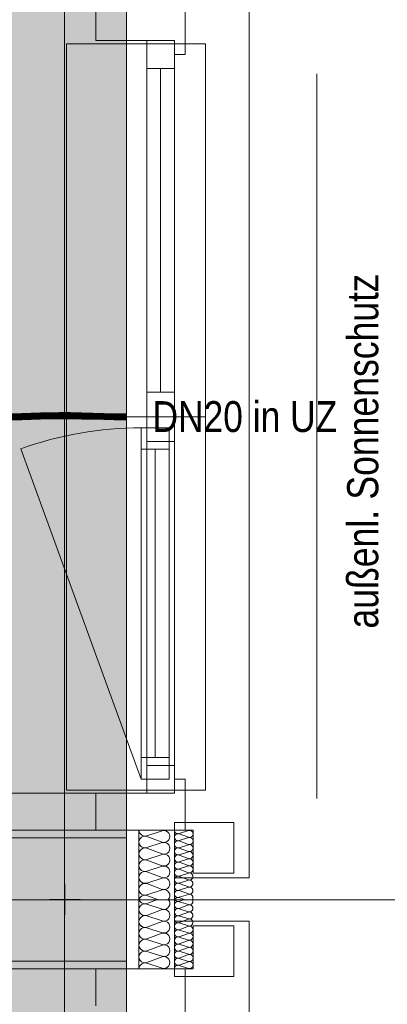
# Model space of a CAD drawing. Extents: x -620 to 3480, y 62 to 1102.
# Tile 103 of 256: x 5 to 29, y 819 to 883. Entities that reach past the tile are written whole.
import ezdxf
from ezdxf.lldxf.tags import DXFTag

# ---------------------------------------------------------------- set-up
doc = ezdxf.new("R2010")
doc.units = 0
doc.layers.get('0').update_dxf_attribs({"lineweight": 13})
for name, color, linetype, lineweight, true_color in [('30 -33 Aussenwände- 3 Aussenstützen', 7, 'Continuous', 50, 0x0000dd), ('30 -33 Aussenwände- 7 Fassade_ Elemente', 7, 'Continuous', 9, 0x00aacc), ('30 -35 Decken- 1 Konstruktion-Träger- Stahlbeton', 7, 'grob-A06G9SLJ8I', 13, 0x33aa00), ('E_Leerrohr 20', 7, 'Continuous', 13, 0xcc0099), ('E_Leerrohr 20-Shading', 7, 'Continuous', 13, 0xcc0099), ('iwb_Schraffur_Unterzug', 7, 'Continuous', 5, 0xffffcc)]:
    doc.layers.add(name, color=color, linetype=linetype, lineweight=lineweight, true_color=true_color)
for name, color, linetype, lineweight in [('30 -33 Aussenwände- 8 Sonnenschutz', 7, 'Continuous', 9), ('70 -71 Achsen- 1 Gebäudeachsen', 7, 'STRICHPUNKT2-A06G9SLK8I', 18), ('Detailelementbeschriftung', 7, 'Continuous', 9)]:
    doc.layers.add(name, color=color, linetype=linetype, lineweight=lineweight)
doc.styles.get("Standard").update_dxf_attribs({"font": 'ARIALN.TTF'})
tags = doc.linetypes.add('grob-A06G9SLJ8I', pattern=[14, 3, -8, 3]).pattern_tags.tags
tags[8:9] = [DXFTag(74, 4), DXFTag(75, 0), DXFTag(340, '0'), DXFTag(46, 0.0), DXFTag(50, 0.0), DXFTag(44, 0.0), DXFTag(45, 0.0)]
tags[6:7] = [DXFTag(74, 4), DXFTag(75, 0), DXFTag(340, '0'), DXFTag(46, 0.0), DXFTag(50, 0.0), DXFTag(44, 0.0), DXFTag(45, 0.0)]
tags[4:5] = [DXFTag(74, 4), DXFTag(75, 0), DXFTag(340, '0'), DXFTag(46, 0.0), DXFTag(50, 0.0), DXFTag(44, 0.0), DXFTag(45, 0.0)]
tags = doc.linetypes.add('STRICHPUNKT2', pattern=[12.7, 6.35, -3.175, 0, -3.175]).pattern_tags.tags
tags[10:11] = [DXFTag(74, 4), DXFTag(75, 0), DXFTag(340, '0'), DXFTag(46, 0.0), DXFTag(50, 0.0), DXFTag(44, 0.0), DXFTag(45, 0.0)]
tags[8:9] = [DXFTag(74, 4), DXFTag(75, 0), DXFTag(340, '0'), DXFTag(46, 0.0), DXFTag(50, 0.0), DXFTag(44, 0.0), DXFTag(45, 0.0)]
tags[6:7] = [DXFTag(74, 4), DXFTag(75, 0), DXFTag(340, '0'), DXFTag(46, 0.0), DXFTag(50, 0.0), DXFTag(44, 0.0), DXFTag(45, 0.0)]
tags[4:5] = [DXFTag(74, 4), DXFTag(75, 0), DXFTag(340, '0'), DXFTag(46, 0.0), DXFTag(50, 0.0), DXFTag(44, 0.0), DXFTag(45, 0.0)]
tags = doc.linetypes.add('STRICHPUNKT2-A06G9SLK8I', pattern=[12.7, 6.35, -3.175, 0, -3.175]).pattern_tags.tags
tags[10:11] = [DXFTag(74, 4), DXFTag(75, 0), DXFTag(340, '0'), DXFTag(46, 0.0), DXFTag(50, 0.0), DXFTag(44, 0.0), DXFTag(45, 0.0)]
tags[8:9] = [DXFTag(74, 4), DXFTag(75, 0), DXFTag(340, '0'), DXFTag(46, 0.0), DXFTag(50, 0.0), DXFTag(44, 0.0), DXFTag(45, 0.0)]
tags[6:7] = [DXFTag(74, 4), DXFTag(75, 0), DXFTag(340, '0'), DXFTag(46, 0.0), DXFTag(50, 0.0), DXFTag(44, 0.0), DXFTag(45, 0.0)]
tags[4:5] = [DXFTag(74, 4), DXFTag(75, 0), DXFTag(340, '0'), DXFTag(46, 0.0), DXFTag(50, 0.0), DXFTag(44, 0.0), DXFTag(45, 0.0)]

# ---------------------------------------------------------------- blocks, each defined once
blk = doc.blocks.new('Shading-A06G9SJ38I', base_point=(7.636, 857.136))
at = {"layer": 'E_Leerrohr 20-Shading', "color": 223, "true_color": 0xc67fb4}
for points in [[(4.59, 857.351), (4.59, 857.409), (3.984, 857.346), (3.984, 857.404)], [(4.596, 857.01), (4.595, 857.068), (3.984, 857.004), (3.984, 857.063)], [(5.198, 857.364), (5.196, 857.423), (4.59, 857.351), (4.59, 857.409)], [(5.206, 857.036), (5.205, 857.081), (4.596, 857.013), (4.595, 857.068)], [(4.596, 857.01), (5.206, 857.023), (4.596, 857.013), (5.206, 857.036)], [(5.806, 857.382), (5.804, 857.44), (5.198, 857.364), (5.196, 857.423)], [(5.815, 857.066), (5.814, 857.099), (5.206, 857.036), (5.205, 857.081)], [(5.206, 857.023), (5.816, 857.041), (5.206, 857.036), (5.815, 857.066)], [(5.806, 857.382), (6.413, 857.458), (5.804, 857.44)], [(5.806, 857.382), (6.176, 857.393), (6.413, 857.458), (6.414, 857.405)], [(6.423, 857.097), (6.422, 857.117), (5.815, 857.066), (5.814, 857.099)], [(5.816, 857.041), (6.424, 857.059), (5.815, 857.066), (6.423, 857.097)], [(6.176, 857.393), (6.414, 857.4), (6.414, 857.405)], [(7.024, 857.43), (7.023, 857.473), (6.414, 857.405), (6.413, 857.458)], [(6.414, 857.4), (7.024, 857.415), (6.414, 857.405), (7.024, 857.43)], [(7.03, 857.122), (7.029, 857.132), (6.423, 857.097), (6.422, 857.117)], [(6.424, 857.059), (7.03, 857.073), (6.423, 857.097), (7.03, 857.122)], [(7.635, 857.444), (7.634, 857.481), (7.024, 857.43), (7.023, 857.473)], [(7.024, 857.415), (7.635, 857.423), (7.024, 857.43), (7.635, 857.444)], [(7.029, 857.132), (7.03, 857.122), (7.636, 857.137), (7.636, 857.136)], [(7.03, 857.122), (7.03, 857.073), (7.636, 857.136), (7.636, 857.081)], [(7.635, 857.444), (7.829, 857.442), (7.634, 857.481), (7.829, 857.48)], [(7.635, 857.423), (8.362, 857.419), (7.635, 857.444), (8.362, 857.438)], [(7.636, 857.14), (7.636, 857.137), (7.831, 857.138), (7.82, 857.135)], [(7.833, 857.139), (7.636, 857.14), (7.831, 857.138)], [(7.82, 857.135), (7.636, 857.137), (7.817, 857.134), (7.636, 857.136)], [(7.636, 857.136), (7.636, 857.081), (7.817, 857.134)], [(7.833, 857.135), (7.82, 857.135), (7.834, 857.08), (7.636, 857.081)], [(7.82, 857.135), (7.995, 857.133), (7.831, 857.138), (7.995, 857.134)], [(7.829, 857.442), (8.362, 857.438), (7.829, 857.48), (8.362, 857.478)], [(8.211, 857.135), (7.833, 857.139), (7.831, 857.138)], [(7.831, 857.138), (7.995, 857.134), (7.995, 857.137)], [(8.358, 857.134), (8.358, 857.137), (7.833, 857.139)], [(8.358, 857.129), (7.833, 857.135), (8.358, 857.078), (7.834, 857.08)], [(7.995, 857.134), (8.211, 857.135), (7.995, 857.137)], [(7.995, 857.134), (8.069, 857.133), (8.211, 857.135), (8.358, 857.134)], [(7.995, 857.133), (8.069, 857.133), (7.995, 857.134)], [(8.358, 857.134), (8.069, 857.133), (8.358, 857.13)], [(8.069, 857.133), (8.358, 857.129), (8.358, 857.13)], [(8.358, 857.134), (9.081, 857.114), (8.358, 857.137), (9.081, 857.121)], [(9.081, 857.121), (9.081, 857.123), (8.358, 857.137)], [(9.081, 857.114), (8.358, 857.134), (8.686, 857.12), (8.358, 857.13)], [(8.358, 857.13), (8.358, 857.129), (8.686, 857.12)], [(8.686, 857.12), (8.358, 857.129), (9.08, 857.065), (8.358, 857.078)], [(9.088, 857.415), (9.089, 857.465), (8.362, 857.438), (8.362, 857.478)], [(8.362, 857.419), (9.088, 857.406), (8.362, 857.438), (9.088, 857.415)], [(8.686, 857.12), (9.08, 857.065), (9.081, 857.107)], [(9.081, 857.109), (8.686, 857.12), (9.081, 857.107)], [(9.081, 857.114), (8.686, 857.12), (9.081, 857.109)], [(9.081, 857.107), (9.08, 857.065), (9.375, 857.094)], [(9.544, 857.052), (9.544, 857.086), (9.08, 857.065), (9.375, 857.094)], [(9.511, 857.108), (9.538, 857.11), (9.081, 857.121), (9.081, 857.123)], [(9.538, 857.11), (9.544, 857.111), (9.081, 857.123)], [(9.081, 857.121), (9.081, 857.114), (9.511, 857.108), (9.445, 857.101)], [(9.445, 857.101), (9.081, 857.114), (9.4, 857.097), (9.081, 857.109)], [(9.4, 857.097), (9.081, 857.109), (9.375, 857.094), (9.081, 857.107)], [(9.089, 857.465), (9.088, 857.415), (9.546, 857.453), (9.546, 857.395)], [(9.088, 857.415), (9.088, 857.406), (9.546, 857.395), (9.546, 857.394)], [(9.544, 857.086), (9.544, 857.091), (9.375, 857.094), (9.4, 857.097)], [(9.805, 857.088), (9.445, 857.101), (9.805, 857.081), (9.4, 857.097)], [(9.511, 857.108), (9.445, 857.101), (9.805, 857.099), (9.805, 857.088)], [(9.805, 857.099), (9.538, 857.11), (9.511, 857.108)], [(9.672, 857.107), (9.544, 857.111), (9.538, 857.11)], [(9.805, 857.099), (9.806, 857.102), (9.538, 857.11), (9.672, 857.107)], [(9.806, 857.102), (9.806, 857.104), (9.544, 857.111)], [(9.805, 857.075), (9.805, 857.081), (9.544, 857.086), (9.544, 857.091)], [(9.804, 857.046), (9.805, 857.075), (9.544, 857.052), (9.544, 857.086)], [(9.546, 857.394), (9.813, 857.387), (9.546, 857.453), (9.815, 857.445)], [(9.805, 857.075), (9.804, 857.046), (10.53, 857.041), (10.529, 857.026)], [(10.531, 857.077), (9.806, 857.102), (10.531, 857.076), (9.805, 857.099)], [(9.805, 857.099), (9.805, 857.088), (10.531, 857.076), (10.53, 857.061)], [(10.53, 857.061), (9.805, 857.088), (10.53, 857.053), (9.805, 857.081)], [(10.53, 857.053), (9.805, 857.081), (10.53, 857.041), (9.805, 857.075)], [(10.531, 857.077), (10.531, 857.084), (9.806, 857.102), (9.806, 857.104)], [(10.538, 857.367), (10.539, 857.426), (9.813, 857.387), (9.815, 857.445)], [(10.53, 857.041), (10.529, 857.026), (11.256, 857.015), (11.256, 857.01)], [(11.257, 857.057), (11.121, 857.061), (10.53, 857.061), (10.531, 857.076)], [(11.256, 857.039), (10.53, 857.061), (11.256, 857.03), (10.53, 857.053)], [(11.257, 857.057), (10.53, 857.061), (11.256, 857.039)], [(11.256, 857.03), (10.53, 857.053), (11.256, 857.015), (10.53, 857.041)], [(11.257, 857.057), (11.257, 857.069), (10.531, 857.077), (10.531, 857.084)], [(11.121, 857.061), (10.531, 857.077), (10.531, 857.076)], [(11.261, 857.352), (11.262, 857.41), (10.538, 857.369), (10.539, 857.426)], [(10.538, 857.367), (11.261, 857.352), (10.538, 857.369)], [(11.257, 857.057), (11.256, 857.039), (11.984, 857.048), (11.984, 857.028)], [(11.984, 857.028), (11.256, 857.039), (11.984, 857.018), (11.256, 857.03)], [(11.984, 857.018), (11.256, 857.03), (11.984, 857.004), (11.256, 857.015)], [(11.256, 857.015), (11.256, 857.01), (11.984, 857.004)], [(11.984, 857.048), (11.984, 857.063), (11.257, 857.057), (11.257, 857.069)], [(11.984, 857.346), (11.984, 857.404), (11.261, 857.352), (11.262, 857.41)]]:
    blk.add_solid(points, dxfattribs=at)
at = {"layer": 'E_Leerrohr 20-Shading', "color": 231, "true_color": 0xe17fc9}
for points in [[(4.593, 857.21), (4.59, 857.351), (3.984, 857.204), (3.984, 857.346)], [(4.595, 857.068), (4.593, 857.21), (3.984, 857.063), (3.984, 857.204)], [(5.198, 857.355), (5.198, 857.364), (4.59, 857.351)], [(4.593, 857.21), (5.201, 857.223), (4.59, 857.351), (5.198, 857.355)], [(5.205, 857.081), (5.201, 857.223), (4.595, 857.068), (4.593, 857.21)], [(5.806, 857.377), (5.806, 857.382), (5.198, 857.364)], [(5.198, 857.355), (5.806, 857.357), (5.198, 857.364), (5.806, 857.377)], [(5.201, 857.223), (5.81, 857.24), (5.198, 857.355), (5.806, 857.357)], [(5.814, 857.099), (5.81, 857.24), (5.205, 857.081), (5.201, 857.223)], [(5.806, 857.382), (5.806, 857.377), (6.176, 857.393), (6.062, 857.382)], [(6.062, 857.382), (5.806, 857.357), (6.415, 857.388), (6.415, 857.36)], [(5.806, 857.377), (5.806, 857.357), (6.062, 857.382)], [(5.806, 857.357), (5.81, 857.24), (6.246, 857.359), (6.247, 857.253)], [(6.422, 857.117), (6.418, 857.259), (5.814, 857.099), (5.81, 857.24)], [(6.176, 857.393), (6.062, 857.382), (6.386, 857.388)], [(6.062, 857.382), (6.415, 857.388), (6.386, 857.388)], [(6.415, 857.388), (6.414, 857.4), (6.176, 857.393)], [(6.247, 857.253), (6.418, 857.259), (6.246, 857.359), (6.415, 857.36)], [(7.025, 857.377), (7.024, 857.415), (6.415, 857.388), (6.414, 857.4)], [(6.415, 857.36), (7.025, 857.363), (6.415, 857.388), (7.025, 857.377)], [(6.418, 857.259), (7.027, 857.273), (6.415, 857.36), (7.025, 857.363)], [(7.029, 857.132), (7.027, 857.273), (6.422, 857.117), (6.418, 857.259)], [(7.635, 857.372), (7.635, 857.423), (7.025, 857.377), (7.024, 857.415)], [(7.025, 857.363), (7.635, 857.368), (7.025, 857.377), (7.635, 857.372)], [(7.027, 857.275), (7.635, 857.287), (7.025, 857.363), (7.635, 857.368)], [(7.027, 857.273), (7.635, 857.281), (7.027, 857.275), (7.635, 857.287)], [(7.636, 857.15), (7.635, 857.281), (7.029, 857.155), (7.027, 857.273)], [(7.029, 857.132), (7.636, 857.14), (7.029, 857.155), (7.636, 857.15)], [(8.119, 857.373), (8.362, 857.419), (7.635, 857.372), (7.635, 857.423)], [(7.635, 857.368), (7.635, 857.287), (8.119, 857.373), (7.669, 857.288)], [(7.635, 857.372), (7.635, 857.368), (8.089, 857.373)], [(8.119, 857.373), (7.635, 857.372), (8.089, 857.373)], [(8.36, 857.285), (7.669, 857.288), (8.209, 857.284), (7.635, 857.281)], [(7.635, 857.287), (7.635, 857.281), (7.669, 857.288)], [(7.635, 857.281), (7.832, 857.28), (8.209, 857.284)], [(7.635, 857.281), (7.636, 857.15), (7.832, 857.28), (7.833, 857.15)], [(7.636, 857.15), (7.636, 857.14), (7.833, 857.15), (7.833, 857.139)], [(7.669, 857.288), (7.998, 857.292), (7.999, 857.351)], [(7.669, 857.288), (8.36, 857.285), (8.36, 857.296)], [(7.832, 857.28), (8.36, 857.278), (8.36, 857.285)], [(7.832, 857.28), (7.833, 857.15), (8.36, 857.278), (8.358, 857.152)], [(7.833, 857.15), (7.833, 857.139), (8.358, 857.152), (8.358, 857.137)], [(7.998, 857.292), (8.36, 857.296), (8.119, 857.373), (8.361, 857.376)], [(7.998, 857.292), (8.119, 857.373), (7.999, 857.351)], [(8.361, 857.376), (8.362, 857.419), (8.119, 857.373)], [(8.358, 857.152), (9.082, 857.162), (8.36, 857.275), (9.085, 857.261)], [(8.358, 857.137), (9.081, 857.123), (8.358, 857.152), (9.082, 857.162)], [(8.361, 857.374), (8.36, 857.296), (9.087, 857.384), (9.085, 857.3)], [(8.36, 857.285), (9.085, 857.286), (8.36, 857.296), (9.085, 857.3)], [(8.36, 857.285), (8.36, 857.278), (9.085, 857.286), (9.085, 857.27)], [(8.36, 857.278), (9.085, 857.265), (9.085, 857.27)], [(9.085, 857.261), (9.085, 857.265), (8.36, 857.275), (8.36, 857.278)], [(9.087, 857.387), (9.088, 857.406), (8.361, 857.376), (8.362, 857.419)], [(8.361, 857.376), (8.361, 857.374), (9.087, 857.387), (9.087, 857.384)], [(9.082, 857.162), (9.081, 857.123), (9.544, 857.17), (9.544, 857.111)], [(9.085, 857.261), (9.082, 857.162), (9.545, 857.25), (9.544, 857.17)], [(9.085, 857.3), (9.296, 857.3), (9.087, 857.384), (9.094, 857.384)], [(9.085, 857.3), (9.085, 857.286), (9.296, 857.3), (9.212, 857.286)], [(9.212, 857.286), (9.085, 857.286), (9.113, 857.269), (9.085, 857.27)], [(9.085, 857.27), (9.085, 857.265), (9.113, 857.269)], [(9.81, 857.25), (9.618, 857.262), (9.085, 857.265), (9.113, 857.269)], [(9.673, 857.251), (9.81, 857.25), (9.085, 857.265)], [(9.545, 857.252), (9.085, 857.265), (9.545, 857.25), (9.085, 857.261)], [(9.545, 857.252), (9.673, 857.251), (9.085, 857.265)], [(9.546, 857.394), (9.088, 857.406), (9.087, 857.387)], [(9.087, 857.387), (9.094, 857.384), (9.546, 857.394), (9.587, 857.393)], [(9.094, 857.384), (9.087, 857.387), (9.087, 857.384)], [(9.094, 857.384), (9.296, 857.3), (9.587, 857.393), (9.813, 857.387)], [(9.618, 857.262), (9.212, 857.286), (9.113, 857.269)], [(9.81, 857.285), (9.811, 857.301), (9.212, 857.286), (9.296, 857.3)], [(9.81, 857.285), (9.212, 857.286), (9.81, 857.259), (9.618, 857.262)], [(9.811, 857.301), (9.813, 857.387), (9.296, 857.3)], [(9.544, 857.111), (9.806, 857.104), (9.545, 857.252), (9.809, 857.245)], [(9.545, 857.252), (9.809, 857.245), (9.81, 857.25)], [(9.618, 857.262), (9.81, 857.25), (9.81, 857.259)], [(10.531, 857.084), (10.534, 857.226), (9.806, 857.104), (9.809, 857.245)], [(9.809, 857.245), (10.534, 857.226), (9.81, 857.25), (10.535, 857.243)], [(9.81, 857.285), (10.536, 857.283), (9.811, 857.301), (10.536, 857.301)], [(9.81, 857.285), (9.81, 857.259), (10.536, 857.283), (10.535, 857.247)], [(9.81, 857.259), (9.81, 857.25), (10.535, 857.247), (10.535, 857.243)], [(10.536, 857.301), (10.538, 857.367), (9.811, 857.301), (9.813, 857.387)], [(10.531, 857.084), (11.257, 857.069), (10.533, 857.189), (11.259, 857.2)], [(11.259, 857.2), (11.259, 857.21), (10.533, 857.189), (10.534, 857.226)], [(10.534, 857.226), (11.259, 857.21), (10.535, 857.243), (11.259, 857.239)], [(10.536, 857.283), (10.535, 857.247), (11.259, 857.239), (11.12, 857.24)], [(10.535, 857.247), (10.535, 857.243), (11.12, 857.24)], [(10.536, 857.301), (10.659, 857.365), (10.538, 857.367)], [(10.536, 857.301), (11.26, 857.304), (10.659, 857.365), (11.261, 857.348)], [(10.536, 857.283), (11.26, 857.283), (10.536, 857.301), (11.26, 857.304)], [(10.536, 857.283), (11.259, 857.239), (11.26, 857.283)], [(11.261, 857.348), (11.261, 857.352), (10.659, 857.365)], [(11.257, 857.069), (11.984, 857.063), (11.259, 857.2), (11.984, 857.204)], [(11.259, 857.239), (11.984, 857.239), (11.26, 857.283), (11.984, 857.288)], [(11.259, 857.21), (11.984, 857.204), (11.259, 857.239), (11.984, 857.239)], [(11.984, 857.204), (11.259, 857.21), (11.259, 857.206)], [(11.259, 857.2), (11.984, 857.204), (11.259, 857.206)], [(11.26, 857.304), (11.984, 857.312), (11.261, 857.348), (11.984, 857.327)], [(11.26, 857.283), (11.984, 857.288), (11.26, 857.304), (11.984, 857.312)], [(11.984, 857.327), (11.984, 857.346), (11.261, 857.348), (11.261, 857.352)]]:
    blk.add_solid(points, dxfattribs=at)
blk = doc.blocks.new('Shading-A06G9SJ78I', base_point=(11.196, 857.069))
at = {"layer": 'E_Leerrohr 20-Shading', "color": 213, "true_color": 0xd67fc0}
for points in [[(11.984, 857.267), (11.984, 857.404), (11.196, 857.26), (11.196, 857.404)], [(11.196, 857.248), (11.984, 857.253), (11.196, 857.26), (11.984, 857.267)], [(11.984, 857.225), (11.984, 857.253), (11.196, 857.223), (11.196, 857.248)], [(11.406, 857.205), (11.984, 857.225), (11.196, 857.206), (11.196, 857.223)], [(11.196, 857.206), (11.196, 857.204), (11.379, 857.204)], [(11.984, 857.155), (11.984, 857.204), (11.196, 857.201), (11.379, 857.204)], [(11.379, 857.204), (11.196, 857.204), (11.196, 857.201)], [(11.984, 857.155), (11.196, 857.201), (11.196, 857.16)], [(11.984, 857.155), (11.196, 857.16), (11.984, 857.086), (11.196, 857.098)], [(11.984, 857.086), (11.196, 857.098), (11.984, 857.052), (11.196, 857.069)], [(11.196, 857.069), (11.196, 857.004), (11.984, 857.052), (11.984, 857.004)], [(11.406, 857.205), (11.379, 857.204), (11.552, 857.204)], [(11.984, 857.204), (11.984, 857.225), (11.552, 857.204), (11.406, 857.205)], [(11.996, 857.431), (11.996, 857.534), (11.984, 857.431), (11.984, 857.534)], [(11.984, 857.359), (11.996, 857.359), (11.984, 857.431), (11.996, 857.431)], [(11.984, 857.345), (11.996, 857.345), (11.984, 857.359), (11.996, 857.359)], [(11.996, 857.317), (11.996, 857.345), (11.984, 857.316), (11.984, 857.345)], [(11.996, 857.296), (11.996, 857.317), (11.984, 857.296), (11.984, 857.316)], [(11.984, 857.293), (11.996, 857.293), (11.984, 857.296), (11.996, 857.296)], [(11.996, 857.291), (11.996, 857.293), (11.984, 857.292), (11.984, 857.293)], [(11.984, 857.292), (11.984, 857.204), (11.996, 857.291), (11.996, 857.204)], [(11.996, 857.139), (11.996, 857.204), (11.984, 857.139), (11.984, 857.204)], [(11.984, 856.994), (11.996, 856.994), (11.984, 857.139), (11.996, 857.139)], [(11.996, 856.989), (11.996, 856.994), (11.984, 856.989), (11.984, 856.994)], [(11.984, 856.933), (11.996, 856.933), (11.984, 856.989), (11.996, 856.989)], [(11.984, 856.933), (11.984, 856.874), (11.996, 856.933), (11.996, 856.874)]]:
    blk.add_solid(points, dxfattribs=at)
blk = doc.blocks.new('Referenz-A06G9SLM8I')
at = {"layer": '30 -33 Aussenwände- 3 Aussenstützen', "color": 0, "linetype": 'Continuous', "lineweight": -2, "ltscale": 0.13}
for p, q in [((11.996, 829.904), (3.996, 829.904)), ((11.996, 821.904), (11.996, 829.904)), ((3.996, 821.904), (11.996, 821.904))]:
    blk.add_line(p, q, dxfattribs=at)
at = {"layer": '30 -33 Aussenwände- 3 Aussenstützen', "color": 0, "lineweight": -2}
for p, q in [((7.996, 826.904), (7.996, 824.904)), ((6.996, 825.904), (8.996, 825.904))]:
    blk.add_line(p, q, dxfattribs=at)
at = {"layer": '30 -33 Aussenwände- 7 Fassade_ Elemente', "color": 0, "linetype": 'Continuous', "lineweight": -2, "ltscale": 0.13}
for p, q in [((19.936, 989.504), (19.936, 827.304)), ((15.796, 884.904), (15.796, 880.704)), ((9.996, 881.604), (9.996, 884.004)), ((15.096, 881.604), (9.996, 881.604)), ((13.296, 879.804), (13.296, 881.604)), ((13.296, 857.204), (13.296, 881.604)), ((13.296, 881.604), (15.096, 881.604)), ((13.296, 881.604), (15.096, 881.604)), ((15.096, 880.704), (15.096, 881.604)), ((15.096, 881.604), (15.096, 857.204)), ((15.096, 881.604), (15.096, 879.804)), ((15.796, 880.704), (15.096, 880.704)), ((15.096, 879.804), (13.296, 879.804)), ((14.196, 858.804), (14.196, 879.804)), ((13.296, 857.204), (13.296, 858.804)), ((13.296, 858.804), (15.096, 858.804)), ((15.096, 858.804), (15.096, 857.204)), ((13.296, 857.204), (15.096, 857.204)), ((13.296, 832.804), (13.296, 857.204)), ((13.296, 855.604), (13.296, 857.204)), ((15.096, 857.204), (13.296, 857.204)), ((15.096, 857.204), (15.096, 832.804)), ((15.096, 857.204), (15.096, 855.604)), ((12.946, 856.504), (14.746, 856.504)), ((12.946, 856.504), (14.746, 856.504)), ((12.946, 833.704), (12.946, 856.504)), ((12.946, 855.104), (12.946, 856.504)), ((14.746, 856.504), (14.746, 833.704)), ((14.746, 856.504), (14.746, 855.104)), ((14.746, 855.104), (12.946, 855.104)), ((15.096, 855.604), (13.296, 855.604)), ((13.846, 855.104), (13.846, 835.104)), ((12.946, 833.704), (12.946, 835.104)), ((12.946, 835.104), (14.746, 835.104)), ((14.746, 835.104), (14.746, 833.704)), ((13.296, 832.804), (13.296, 834.604)), ((13.296, 834.604), (15.096, 834.604)), ((15.096, 834.604), (15.096, 832.804)), ((14.746, 833.704), (12.946, 833.704)), ((14.746, 833.704), (12.946, 833.704)), ((15.796, 833.704), (15.096, 833.704)), ((15.096, 833.704), (15.096, 832.804)), ((15.796, 830.404), (15.796, 833.704)), ((3.996, 832.804), (9.996, 832.804)), ((15.096, 832.804), (9.996, 832.804)), ((9.996, 832.804), (9.996, 830.404)), ((15.096, 832.804), (13.296, 832.804)), ((15.096, 832.804), (13.296, 832.804)), ((15.096, 830.904), (15.096, 830.404)), ((18.936, 830.904), (15.096, 830.904)), ((18.936, 827.604), (18.936, 830.904)), ((9.996, 830.404), (3.996, 830.404)), ((15.096, 830.404), (3.996, 830.404)), ((9.996, 830.404), (15.796, 830.404)), ((15.096, 830.404), (12.796, 830.404)), ((12.796, 830.404), (12.796, 825.904)), ((13.296, 830.035), (14.296, 830.356)), ((15.096, 827.304), (15.096, 830.404)), ((15.096, 830.404), (16.296, 830.404)), ((15.096, 825.904), (15.096, 830.404)), ((15.396, 830.182), (15.996, 830.375)), ((15.996, 829.938), (15.396, 830.16)), ((16.296, 830.404), (16.296, 827.604)), ((14.296, 829.627), (13.296, 829.997)), ((13.296, 829.269), (14.296, 829.59)), ((15.396, 829.723), (15.996, 829.915)), ((15.996, 829.478), (15.396, 829.7)), ((14.296, 828.861), (13.296, 829.231)), ((15.395, 829.263), (15.996, 829.456)), ((15.995, 829.018), (15.395, 829.241)), ((15.395, 828.804), (15.995, 828.996)), ((13.296, 828.503), (14.296, 828.824)), ((14.296, 828.095), (13.296, 828.465)), ((15.995, 828.559), (15.395, 828.781)), ((15.395, 828.344), (15.995, 828.536)), ((15.994, 828.099), (15.395, 828.321)), ((13.296, 827.736), (14.296, 828.058)), ((14.296, 827.329), (13.296, 827.699)), ((15.394, 827.884), (15.994, 828.077)), ((15.994, 827.639), (15.394, 827.862)), ((15.394, 827.425), (15.994, 827.617)), ((16.296, 827.604), (18.936, 827.604)), ((13.296, 826.97), (14.296, 827.292)), ((19.936, 827.304), (15.096, 827.304)), ((15.994, 827.18), (15.394, 827.402)), ((15.394, 826.965), (15.994, 827.157)), ((7.996, 824.904), (7.996, 826.904)), ((14.296, 826.563), (13.296, 826.933)), ((13.296, 826.204), (14.296, 826.526)), ((15.393, 826.505), (15.993, 826.698)), ((15.993, 826.261), (15.393, 826.483)), ((15.993, 826.72), (15.394, 826.942)), ((8.996, 825.904), (6.996, 825.904)), ((12.796, 821.404), (12.796, 825.904)), ((13.296, 826.167), (14.006, 825.904)), ((13.296, 825.642), (14.006, 825.904)), ((15.096, 825.904), (15.096, 821.404)), ((15.393, 826.046), (15.993, 826.238)), ((15.393, 826.023), (15.715, 825.904)), ((15.393, 825.785), (15.715, 825.905)), ((15.393, 825.763), (15.993, 825.57)), ((13.296, 825.604), (14.296, 825.283)), ((14.296, 825.245), (13.296, 824.876)), ((15.993, 825.548), (15.393, 825.326)), ((15.393, 825.303), (15.993, 825.111)), ((15.993, 825.088), (15.394, 824.866)), ((13.296, 824.838), (14.296, 824.517)), ((14.296, 824.479), (13.296, 824.11)), ((15.096, 824.504), (15.096, 821.404)), ((19.936, 824.504), (15.096, 824.504)), ((15.394, 824.844), (15.994, 824.651)), ((15.994, 824.629), (15.394, 824.406)), ((19.936, 767.304), (19.936, 824.504)), ((13.296, 824.072), (14.296, 823.751)), ((15.394, 824.384), (15.994, 824.192)), ((15.994, 824.169), (15.394, 823.947)), ((15.394, 823.924), (15.994, 823.732)), ((16.296, 824.204), (18.936, 824.204)), ((16.296, 821.404), (16.296, 824.204)), ((18.936, 824.204), (18.936, 820.904)), ((14.296, 823.713), (13.296, 823.343)), ((13.296, 823.306), (14.296, 822.985)), ((15.994, 823.709), (15.395, 823.487)), ((15.395, 823.465), (15.995, 823.272)), ((15.995, 823.25), (15.395, 823.027)), ((14.296, 822.947), (13.296, 822.577)), ((13.296, 822.54), (14.296, 822.219)), ((15.395, 823.005), (15.995, 822.813)), ((15.995, 822.79), (15.395, 822.568)), ((15.395, 822.545), (15.996, 822.353)), ((14.296, 822.181), (13.296, 821.811)), ((15.996, 822.33), (15.396, 822.108)), ((15.396, 822.086), (15.996, 821.893)), ((15.996, 821.871), (15.396, 821.649)), ((3.996, 821.404), (9.996, 821.404)), ((15.096, 821.404), (3.996, 821.404)), ((9.996, 821.404), (15.796, 821.404)), ((9.996, 819.004), (9.996, 821.404)), ((15.096, 821.404), (12.796, 821.404)), ((13.296, 821.774), (14.296, 821.452)), ((15.096, 820.904), (15.096, 821.404)), ((15.096, 821.404), (16.296, 821.404)), ((15.396, 821.626), (15.996, 821.434)), ((15.796, 821.404), (15.796, 818.104)), ((18.936, 820.904), (15.096, 820.904))]:
    blk.add_line(p, q, dxfattribs=at)
at = {"layer": '30 -33 Aussenwände- 7 Fassade_ Elemente', "color": 0, "lineweight": -2}
for p, q in [((8.096, 881.404), (8.096, 857.204)), ((13.296, 881.404), (8.096, 881.404)), ((13.296, 879.804), (13.296, 881.404)), ((13.296, 881.404), (15.096, 881.404)), ((15.096, 881.404), (17.096, 881.404)), ((15.096, 881.404), (15.096, 879.804)), ((17.096, 881.404), (17.096, 857.204)), ((13.296, 858.804), (13.296, 879.804)), ((13.296, 879.804), (15.096, 879.804)), ((14.196, 858.804), (14.196, 879.804)), ((15.096, 879.804), (15.096, 858.804)), ((13.296, 858.804), (13.296, 857.204)), ((15.096, 858.804), (13.296, 858.804)), ((15.096, 857.204), (15.096, 858.804)), ((8.096, 857.204), (13.296, 857.204)), ((8.096, 857.204), (8.096, 833.004)), ((13.296, 855.604), (13.296, 857.204)), ((13.296, 857.204), (15.096, 857.204)), ((17.096, 857.204), (15.096, 857.204)), ((15.096, 857.204), (15.096, 855.604)), ((17.096, 857.204), (17.096, 833.004)), ((12.946, 855.104), (12.946, 856.504)), ((12.946, 856.504), (14.746, 856.504)), ((14.746, 856.504), (14.746, 855.104)), ((14.746, 855.104), (12.946, 855.104)), ((12.946, 835.104), (12.946, 855.104)), ((15.096, 855.604), (13.296, 855.604)), ((13.846, 855.104), (13.846, 835.104)), ((14.746, 855.104), (14.746, 835.104)), ((15.096, 855.604), (15.096, 834.604)), ((14.746, 835.104), (12.946, 835.104)), ((12.946, 833.704), (12.946, 835.104)), ((14.746, 835.104), (14.746, 833.704)), ((13.296, 834.604), (13.296, 833.004)), ((15.096, 834.604), (13.296, 834.604)), ((15.096, 833.004), (15.096, 834.604)), ((14.746, 833.704), (12.946, 833.704)), ((8.096, 833.004), (13.296, 833.004)), ((13.296, 833.004), (15.096, 833.004)), ((17.096, 833.004), (15.096, 833.004))]:
    blk.add_line(p, q, dxfattribs=at)
at = {"layer": '30 -33 Aussenwände- 7 Fassade_ Elemente', "color": 0, "linetype": 'grob-A06G9SLJ8I', "lineweight": -2, "ltscale": 0.13}
blk.add_line((12.946, 833.704), (5.148, 855.129), dxfattribs=at)
blk.add_ellipse((12.946, 833.704), major_axis=(0, 22.8), ratio=1, start_param=0, end_param=0.349066, dxfattribs=at)
at = {"layer": '30 -33 Aussenwände- 7 Fassade_ Elemente', "color": 0, "linetype": 'Continuous', "lineweight": -2, "ltscale": 0.13}
for centre, major_axis, end_param in [((13.179, 830.399), (-0.383, 0.005), 1.896254), ((14.413, 829.992), (-0.117, -0.364), 3.765224), ((15.325, 829.941), (0.071, 0.219), 3.764652), ((15.326, 830.401), (-0.23, 0.003), 1.896254), ((16.066, 830.156), (-0.071, -0.219), 3.765224), ((13.179, 829.633), (0.117, 0.364), 3.764652), ((14.413, 829.226), (-0.117, -0.364), 3.765224), ((15.325, 829.482), (0.071, 0.219), 3.764652), ((16.066, 829.697), (-0.071, -0.219), 3.765224), ((13.179, 828.867), (0.117, 0.364), 3.764652), ((14.413, 828.46), (-0.117, -0.364), 3.765224), ((15.325, 829.022), (0.071, 0.219), 3.764652), ((16.066, 829.237), (-0.071, -0.219), 3.765224), ((16.065, 828.777), (-0.071, -0.219), 3.765224), ((13.179, 828.101), (0.117, 0.364), 3.764652), ((13.179, 828.101), (-0.31, 0.225), 1.254884), ((13.179, 828.101), (0.117, 0.364), 1.254884), ((15.324, 828.562), (0.071, 0.219), 3.764652), ((15.324, 828.103), (0.071, 0.219), 3.764652), ((16.065, 828.318), (-0.071, -0.219), 3.765224), ((13.179, 827.335), (0.117, 0.364), 3.764652), ((13.179, 828.101), (-0.31, -0.225), 1.254884), ((13.179, 827.335), (0.117, 0.364), 1.254884), ((14.413, 827.694), (-0.117, -0.364), 3.765224), ((14.413, 827.694), (0.31, 0.225), 1.255075), ((14.413, 827.694), (0.31, -0.225), 1.255075), ((15.324, 827.643), (0.071, 0.219), 3.764652), ((16.065, 827.858), (-0.071, -0.219), 3.765224), ((16.064, 827.398), (-0.071, -0.219), 3.765224), ((13.179, 827.335), (-0.31, 0.225), 1.254884), ((13.179, 827.335), (-0.31, -0.225), 1.254884), ((13.179, 826.569), (0.117, 0.364), 1.254884), ((14.413, 827.694), (-0.117, -0.364), 1.255075), ((14.413, 826.928), (0.31, 0.225), 1.255075), ((14.413, 826.928), (-0.117, -0.364), 3.765224), ((14.413, 826.928), (0.31, -0.225), 1.255075), ((15.323, 827.184), (0.071, 0.219), 3.764652), ((15.323, 827.184), (-0.186, 0.135), 1.254884), ((15.323, 826.724), (0.071, 0.219), 3.764652), ((15.323, 827.184), (-0.186, -0.135), 1.254884), ((15.323, 826.724), (0.071, 0.219), 1.254884), ((15.323, 827.184), (0.071, 0.219), 1.254884), ((16.064, 826.939), (-0.071, -0.219), 3.765224), ((16.064, 826.939), (0.186, 0.135), 1.255075), ((16.064, 826.939), (0.186, -0.135), 1.255075), ((13.179, 826.569), (-0.31, 0.225), 1.254884), ((13.179, 826.569), (-0.31, -0.225), 1.254884), ((14.413, 826.928), (-0.117, -0.364), 1.255075), ((14.413, 826.161), (0.283, -0.257), 2.619647), ((15.323, 826.264), (-0.186, 0.135), 1.254884), ((15.323, 826.724), (-0.186, 0.135), 1.254884), ((15.323, 826.724), (-0.186, -0.135), 1.254884), ((15.323, 826.264), (0.071, 0.219), 1.254884), ((16.064, 826.939), (-0.071, -0.219), 1.255075), ((16.064, 826.479), (-0.071, -0.219), 3.765224), ((16.064, 826.479), (0.186, 0.135), 1.255075), ((16.064, 826.479), (-0.071, -0.219), 1.255075), ((16.064, 826.479), (0.186, -0.135), 1.255075), ((13.179, 825.803), (0.117, 0.364), 1.613483), ((13.179, 826.006), (-0.369, -0.102), 1.613483), ((14.413, 825.647), (-0.117, -0.364), 2.619647), ((15.323, 825.544), (-0.186, 0.135), 1.254884), ((15.322, 825.805), (0.071, 0.219), 1.434048), ((15.322, 826.004), (-0.207, -0.1), 1.434048), ((15.323, 826.264), (-0.186, -0.135), 1.254884), ((15.323, 825.544), (0.07, 0.219), 1.254884), ((16.063, 826.019), (0.198, -0.116), 2.411197), ((16.063, 825.789), (-0.07, -0.219), 2.411197), ((13.179, 825.24), (-0.31, 0.225), 1.254884), ((13.179, 825.24), (0.117, 0.364), 1.254884), ((14.413, 824.881), (0.31, 0.225), 1.255075), ((14.413, 824.881), (-0.117, -0.364), 3.765224), ((14.413, 824.881), (0.31, -0.225), 1.255075), ((15.323, 825.085), (0.07, 0.219), 3.764652), ((15.323, 825.085), (-0.186, 0.135), 1.254884), ((15.323, 825.544), (-0.186, -0.135), 1.254884), ((15.323, 825.085), (0.07, 0.219), 1.254884), ((16.064, 825.329), (-0.07, -0.219), 3.765224), ((16.064, 825.329), (0.186, 0.135), 1.255075), ((16.064, 825.329), (-0.07, -0.219), 1.255075), ((16.064, 824.87), (-0.07, -0.219), 3.765224), ((16.064, 824.87), (0.186, 0.135), 1.255075), ((16.064, 825.329), (0.186, -0.135), 1.255075), ((13.179, 824.474), (0.117, 0.364), 3.764652), ((13.179, 824.474), (-0.31, 0.225), 1.254884), ((13.179, 825.24), (-0.31, -0.225), 1.254884), ((13.179, 824.474), (0.117, 0.364), 1.254884), ((14.413, 824.881), (-0.117, -0.364), 1.255075), ((14.413, 824.115), (-0.117, -0.364), 3.765224), ((14.413, 824.115), (0.31, 0.225), 1.255075), ((15.323, 824.625), (0.07, 0.219), 3.764652), ((15.323, 824.625), (-0.186, 0.135), 1.254884), ((15.324, 824.165), (0.07, 0.219), 3.764652), ((15.323, 825.085), (-0.186, -0.135), 1.254884), ((15.323, 824.625), (0.07, 0.219), 1.254884), ((15.323, 824.625), (-0.186, -0.135), 1.254884), ((16.064, 824.87), (-0.07, -0.219), 1.255075), ((16.064, 824.41), (-0.07, -0.219), 3.765224), ((16.064, 824.87), (0.186, -0.135), 1.255075), ((13.179, 823.708), (0.117, 0.364), 3.764652), ((13.179, 823.708), (-0.31, 0.225), 1.254884), ((13.179, 824.474), (-0.31, -0.225), 1.254884), ((13.179, 823.708), (0.117, 0.364), 1.254884), ((14.413, 824.115), (-0.117, -0.364), 1.255075), ((14.413, 823.349), (-0.117, -0.364), 3.765224), ((14.413, 824.115), (0.31, -0.225), 1.255075), ((15.324, 823.706), (0.07, 0.219), 3.764652), ((16.065, 823.95), (-0.07, -0.219), 3.765224), ((13.179, 822.942), (0.117, 0.364), 3.764652), ((13.179, 823.708), (-0.31, -0.225), 1.254884), ((15.324, 823.246), (0.07, 0.219), 3.764652), ((16.065, 823.491), (-0.07, -0.219), 3.765224), ((16.065, 823.031), (-0.07, -0.219), 3.765224), ((13.179, 822.176), (0.117, 0.364), 3.764652), ((14.413, 822.583), (-0.117, -0.364), 3.765224), ((15.325, 822.786), (0.07, 0.219), 3.764652), ((15.325, 822.327), (0.07, 0.219), 3.764652), ((16.066, 822.572), (-0.07, -0.219), 3.765224), ((14.413, 821.817), (-0.117, -0.364), 3.765224), ((15.325, 821.867), (0.07, 0.219), 3.764652), ((16.066, 822.112), (-0.07, -0.219), 3.765224), ((16.066, 821.652), (-0.07, -0.219), 3.765224), ((13.179, 821.41), (0.117, 0.364), 1.896254), ((15.326, 821.407), (0.07, 0.219), 1.896254)]:
    blk.add_ellipse(centre, major_axis=major_axis, ratio=1, start_param=0, end_param=end_param, dxfattribs=at)
at = {"layer": '30 -33 Aussenwände- 8 Sonnenschutz', "color": 0, "linetype": 'Continuous', "lineweight": -2, "ltscale": 0.13}
blk.add_line((24.324, 879.46), (24.324, 832.46), dxfattribs=at)
at = {"layer": '30 -35 Decken- 1 Konstruktion-Träger- Stahlbeton', "color": 0, "lineweight": -2}
blk.add_line((11.996, 986.904), (11.996, 604.904), dxfattribs=at)
at = {"layer": '70 -71 Achsen- 1 Gebäudeachsen', "color": 0, "linetype": 'STRICHPUNKT2-A06G9SLK8I', "lineweight": -2, "ltscale": 0.13}
for p, q in [((7.967, 1075.824), (7.967, 76.384)), ((-554.534, 825.884), (92.907, 825.884))]:
    blk.add_line(p, q, dxfattribs=at)
at = {"layer": '30 -33 Aussenwände- 8 Sonnenschutz', "color": 0, "linetype": 'Continuous', "lineweight": -2, "ltscale": 0.13, "char_height": 2.01377, "attachment_point": 1, "rotation": 90}
for s, insert in [('{\\fArial Narrow;Sonnenschutz}', (26.28, 851.838)), ('{\\fArial Narrow;außenl.}', (26.28, 843.478))]:
    blk.add_mtext(s, dxfattribs=dict(at, insert=insert))
blk = doc.blocks.new('Referenz-A06G9SLO8I')
at = {"layer": 'iwb_Schraffur_Unterzug', "linetype": 'Continuous', "ltscale": 0.13}
blk.add_solid([(3.967, 604.904), (3.967, 986.904), (11.967, 604.904), (11.967, 986.904)], dxfattribs=at)
blk = doc.blocks.new('Einzeiliger Text-A06G9SQS8I')
at = {"color": 0, "lineweight": -2, "insert": (13.673, 858.224), "char_height": 2, "attachment_point": 1}
blk.add_mtext('{\\fArial Narrow;DN20 in UZ}', dxfattribs=at)
blk = doc.blocks.new('Enddeckel-A06G9SQW8I')
at = {"color": 0, "linetype": 'ByBlock', "lineweight": -2, "ltscale": 0.13}
for p, q in [((11.984, 857.404), (11.196, 857.404)), ((11.196, 857.404), (11.196, 857.287)), ((11.196, 857.287), (11.196, 857.121)), ((11.196, 857.121), (11.196, 857.004)), ((11.196, 857.004), (11.984, 857.004)), ((11.996, 857.534), (11.984, 857.534)), ((11.984, 857.534), (11.984, 857.341)), ((11.984, 857.404), (11.984, 857.287)), ((11.984, 857.341), (11.984, 857.068)), ((11.984, 857.287), (11.984, 857.121)), ((11.984, 857.121), (11.984, 857.004)), ((11.984, 857.068), (11.984, 856.874)), ((11.996, 857.534), (11.996, 857.341)), ((11.996, 857.341), (11.996, 857.068)), ((11.996, 857.068), (11.996, 856.874)), ((11.984, 856.874), (11.996, 856.874))]:
    blk.add_line(p, q, dxfattribs=at)
at = {"color": 0, "linetype": 'STRICHPUNKT2', "lineweight": 5, "ltscale": 0.13}
blk.add_line((11.984, 857.204), (11.196, 857.204), dxfattribs=at)
blk = doc.blocks.new('Flexrohr-A06G9SQY8I')
at = {"color": 0, "linetype": 'ByBlock', "lineweight": -2, "ltscale": 0.13}
for p, q in [((4.59, 857.409), (3.984, 857.404)), ((3.984, 857.404), (3.984, 857.004)), ((4.596, 857.01), (3.984, 857.004)), ((3.986, 857.392), (3.986, 857.016)), ((4.384, 857.396), (4.388, 857.02)), ((5.196, 857.423), (4.59, 857.409)), ((5.206, 857.023), (4.596, 857.01)), ((4.782, 857.402), (4.789, 857.026)), ((5.181, 857.41), (5.19, 857.035)), ((5.804, 857.44), (5.196, 857.423)), ((5.816, 857.041), (5.206, 857.023)), ((5.58, 857.422), (5.591, 857.046)), ((6.413, 857.458), (5.804, 857.44)), ((6.424, 857.059), (5.816, 857.041)), ((5.98, 857.434), (5.991, 857.058)), ((6.38, 857.445), (6.39, 857.07)), ((7.023, 857.473), (6.413, 857.458)), ((7.03, 857.073), (6.424, 857.059)), ((6.781, 857.455), (6.789, 857.08)), ((7.634, 857.481), (7.023, 857.473)), ((7.636, 857.081), (7.03, 857.073)), ((7.182, 857.463), (7.188, 857.087)), ((7.584, 857.469), (7.586, 857.093)), ((8.362, 857.478), (7.634, 857.481)), ((8.358, 857.078), (7.636, 857.081)), ((7.985, 857.468), (7.984, 857.092)), ((9.08, 857.065), (8.358, 857.078)), ((9.089, 857.465), (8.362, 857.478)), ((8.387, 857.466), (8.383, 857.09)), ((8.788, 857.458), (8.781, 857.082)), ((9.804, 857.046), (9.08, 857.065)), ((9.815, 857.445), (9.089, 857.465)), ((9.189, 857.45), (9.18, 857.074)), ((9.589, 857.439), (9.58, 857.063)), ((10.529, 857.026), (9.804, 857.046)), ((10.539, 857.426), (9.815, 857.445)), ((9.989, 857.429), (9.979, 857.053)), ((10.389, 857.418), (10.38, 857.042)), ((11.256, 857.01), (10.529, 857.026)), ((11.262, 857.41), (10.539, 857.426)), ((10.788, 857.408), (10.78, 857.033)), ((11.187, 857.4), (11.181, 857.024)), ((11.984, 857.004), (11.256, 857.01)), ((11.984, 857.404), (11.262, 857.41)), ((11.585, 857.396), (11.582, 857.02)), ((11.984, 857.404), (11.984, 857.004))]:
    blk.add_line(p, q, dxfattribs=at)

msp = doc.modelspace()

# ---------------------------------------------------------------- block references
at = {"color": 8, "lineweight": 13, "ltscale": 0.13, "true_color": 0x808080}
msp.add_blockref('Referenz-A06G9SLM8I', (0, 0), dxfattribs=at)
at = {"color": 8, "lineweight": 25, "ltscale": 0.25, "true_color": 0x808080}
msp.add_blockref('Referenz-A06G9SLO8I', (0, 0), dxfattribs=at)
at = {"layer": 'Detailelementbeschriftung', "ltscale": 0.13}
msp.add_blockref('Einzeiliger Text-A06G9SQS8I', (0, 0), dxfattribs=at)
at = {"layer": 'E_Leerrohr 20'}
for name, p in [('Shading-A06G9SJ38I', (7.636, 857.136)), ('Shading-A06G9SJ78I', (11.196, 857.069))]:
    msp.add_blockref(name, p, dxfattribs=at)
at = {"layer": 'E_Leerrohr 20', "ltscale": 0.13}
for name in ['Flexrohr-A06G9SQY8I', 'Enddeckel-A06G9SQW8I']:
    msp.add_blockref(name, (0, 0), dxfattribs=at)

doc.saveas('drawing.dxf')
